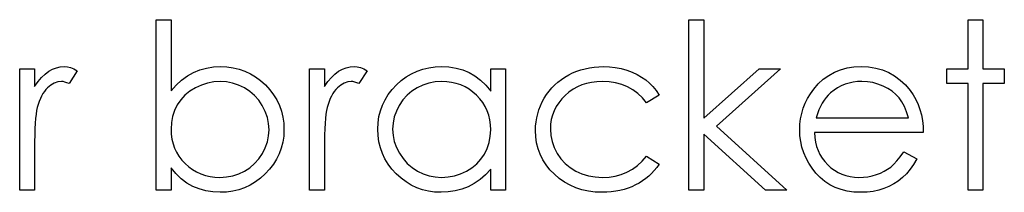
# Model space of a CAD drawing. Header units: inches. Extents: x 1687 to 2505, y -239 to -56.
# Tile 223 of 256: x 1859.732 to 1860.548, y -88.431 to -88.288. Entities that reach past the tile are written whole.
import ezdxf

# ---------------------------------------------------------------- set-up
doc = ezdxf.new("R2010")
doc.units = ezdxf.units.IN
doc.header["$LTSCALE"] = 0.5
doc.header["$MEASUREMENT"] = 0

msp = doc.modelspace()

# ---------------------------------------------------------------- linework, layer by layer
at = {"color": 7, "linetype": 'Continuous'}
for p, q in [((1859.84525, -88.42926), (1859.84525, -88.28793)), ((1859.84525, -88.28793), (1859.85761, -88.28793)), ((1859.85761, -88.28793), (1859.85761, -88.34684)), ((1860.2869, -88.28793), (1860.29927, -88.28793)), ((1860.2869, -88.42926), (1860.2869, -88.28793)), ((1860.29927, -88.28793), (1860.29927, -88.36964)), ((1860.51832, -88.28793), (1860.53069, -88.28793)), ((1860.51832, -88.32856), (1860.51832, -88.28793)), ((1860.53069, -88.28793), (1860.53069, -88.32856)), ((1859.73218, -88.32856), (1859.74455, -88.32856)), ((1859.73219, -88.42926), (1859.73219, -88.32856)), ((1859.74455, -88.32856), (1859.74455, -88.34339)), ((1859.75027, -88.33582), (1859.75322, -88.33298)), ((1859.75322, -88.33298), (1859.75626, -88.33072)), ((1859.75626, -88.33072), (1859.75937, -88.32901)), ((1859.75937, -88.32901), (1859.76258, -88.32776)), ((1859.76258, -88.32776), (1859.76581, -88.32705)), ((1859.76581, -88.32705), (1859.76912, -88.3268)), ((1859.76912, -88.3268), (1859.77169, -88.32702)), ((1859.77169, -88.32702), (1859.77434, -88.32765)), ((1859.77988, -88.33025), (1859.77309, -88.34096)), ((1859.77434, -88.32765), (1859.77707, -88.32873)), ((1859.77707, -88.32873), (1859.77988, -88.33025)), ((1859.87117, -88.33461), (1859.87616, -88.33179)), ((1859.87616, -88.33179), (1859.88144, -88.32961)), ((1859.88144, -88.32961), (1859.88693, -88.32804)), ((1859.88693, -88.32804), (1859.8927, -88.3271)), ((1859.8927, -88.3271), (1859.89869, -88.3268)), ((1859.89869, -88.3268), (1859.90402, -88.32705)), ((1859.90402, -88.32705), (1859.90918, -88.32776)), ((1859.90918, -88.32776), (1859.91412, -88.32895)), ((1859.91412, -88.32895), (1859.91887, -88.33061)), ((1859.91887, -88.33061), (1859.92339, -88.33276)), ((1859.92339, -88.33276), (1859.92775, -88.33538)), ((1859.97244, -88.32856), (1859.98481, -88.32856)), ((1859.97244, -88.42926), (1859.97244, -88.32856)), ((1859.98481, -88.32856), (1859.98481, -88.34339)), ((1859.99052, -88.33582), (1859.99348, -88.33298)), ((1859.99348, -88.33298), (1859.99651, -88.33072)), ((1859.99651, -88.33072), (1859.99963, -88.32901)), ((1859.99963, -88.32901), (1860.00283, -88.32776)), ((1860.00283, -88.32776), (1860.00606, -88.32705)), ((1860.00606, -88.32705), (1860.00938, -88.3268)), ((1860.00938, -88.3268), (1860.01194, -88.32702)), ((1860.01194, -88.32702), (1860.01459, -88.32765)), ((1860.02014, -88.33025), (1860.01335, -88.34096)), ((1860.01459, -88.32765), (1860.01733, -88.32873)), ((1860.01733, -88.32873), (1860.02014, -88.33025)), ((1860.05266, -88.33535), (1860.05702, -88.33273)), ((1860.05702, -88.33273), (1860.0616, -88.33061)), ((1860.0616, -88.33061), (1860.06638, -88.32892)), ((1860.06638, -88.32892), (1860.07135, -88.32774)), ((1860.07135, -88.32774), (1860.07651, -88.32705)), ((1860.07651, -88.32705), (1860.08186, -88.3268)), ((1860.08186, -88.3268), (1860.08802, -88.3271)), ((1860.08802, -88.3271), (1860.09387, -88.32801)), ((1860.09387, -88.32801), (1860.09942, -88.32956)), ((1860.09942, -88.32956), (1860.10466, -88.33168)), ((1860.10466, -88.33168), (1860.1096, -88.33447)), ((1860.1096, -88.33447), (1860.11427, -88.338)), ((1860.12261, -88.3472), (1860.12261, -88.32856)), ((1860.12261, -88.32856), (1860.13497, -88.32856)), ((1860.13497, -88.32856), (1860.13497, -88.42926)), ((1860.18416, -88.33555), (1860.18728, -88.33373)), ((1860.18728, -88.33373), (1860.19054, -88.3321)), ((1860.19054, -88.3321), (1860.1939, -88.33069)), ((1860.1939, -88.33069), (1860.19735, -88.3295)), ((1860.19735, -88.3295), (1860.20092, -88.32854)), ((1860.20092, -88.32854), (1860.20456, -88.32776)), ((1860.20456, -88.32776), (1860.20829, -88.32724)), ((1860.20829, -88.32724), (1860.21212, -88.32691)), ((1860.21212, -88.32691), (1860.21607, -88.3268)), ((1860.21607, -88.3268), (1860.22101, -88.32699)), ((1860.22101, -88.32699), (1860.2259, -88.32757)), ((1860.2259, -88.32757), (1860.23067, -88.32851)), ((1860.23067, -88.32851), (1860.23536, -88.32986)), ((1860.23536, -88.32986), (1860.23984, -88.33152)), ((1860.23984, -88.33152), (1860.24398, -88.33339)), ((1860.24398, -88.33339), (1860.24773, -88.33552)), ((1860.29927, -88.36964), (1860.34509, -88.32856)), ((1860.36286, -88.32856), (1860.3097, -88.37626)), ((1860.34509, -88.32856), (1860.36286, -88.32856)), ((1860.39833, -88.33734), (1860.40278, -88.33414)), ((1860.40278, -88.33414), (1860.40755, -88.33149)), ((1860.40755, -88.33149), (1860.41263, -88.32945)), ((1860.41263, -88.32945), (1860.41801, -88.32796)), ((1860.41801, -88.32796), (1860.4237, -88.3271)), ((1860.4237, -88.3271), (1860.42972, -88.3268)), ((1860.42972, -88.3268), (1860.4359, -88.3271)), ((1860.4359, -88.3271), (1860.44178, -88.32804)), ((1860.44178, -88.32804), (1860.44733, -88.32959)), ((1860.44733, -88.32959), (1860.45255, -88.33174)), ((1860.45255, -88.33174), (1860.45746, -88.33453)), ((1860.50066, -88.34093), (1860.50066, -88.32856)), ((1860.50066, -88.32856), (1860.51832, -88.32856)), ((1860.53069, -88.32856), (1860.54836, -88.32856)), ((1860.54836, -88.32856), (1860.54836, -88.34093)), ((1859.74455, -88.34339), (1859.74737, -88.3393)), ((1859.74737, -88.3393), (1859.75027, -88.33582)), ((1859.75805, -88.34214), (1859.75523, -88.34446)), ((1859.76089, -88.34049), (1859.75805, -88.34214)), ((1859.76382, -88.33949), (1859.76089, -88.34049)), ((1859.76677, -88.33916), (1859.76382, -88.33949)), ((1859.76812, -88.33927), (1859.76677, -88.33916)), ((1859.76964, -88.33961), (1859.76812, -88.33927)), ((1859.7713, -88.34018), (1859.76964, -88.33961)), ((1859.77309, -88.34096), (1859.7713, -88.34018)), ((1859.85761, -88.34684), (1859.86189, -88.34212)), ((1859.86189, -88.34212), (1859.86639, -88.33806)), ((1859.86639, -88.33806), (1859.87117, -88.33461)), ((1859.88276, -88.34212), (1859.87782, -88.34444)), ((1859.88784, -88.34049), (1859.88276, -88.34212)), ((1859.89303, -88.33949), (1859.88784, -88.34049)), ((1859.89838, -88.33916), (1859.89303, -88.33949)), ((1859.90363, -88.33949), (1859.89838, -88.33916)), ((1859.90871, -88.34049), (1859.90363, -88.33949)), ((1859.91365, -88.34212), (1859.90871, -88.34049)), ((1859.9184, -88.34444), (1859.91365, -88.34212)), ((1859.92775, -88.33538), (1859.93189, -88.33847)), ((1859.93189, -88.33847), (1859.93584, -88.34206)), ((1859.93584, -88.34206), (1859.93946, -88.34598)), ((1859.98481, -88.34339), (1859.98763, -88.3393)), ((1859.98763, -88.3393), (1859.99052, -88.33582)), ((1859.99831, -88.34214), (1859.99549, -88.34446)), ((1860.00115, -88.34049), (1859.99831, -88.34214)), ((1860.00408, -88.33949), (1860.00115, -88.34049)), ((1860.00703, -88.33916), (1860.00408, -88.33949)), ((1860.00838, -88.33927), (1860.00703, -88.33916)), ((1860.0099, -88.33961), (1860.00838, -88.33927)), ((1860.01156, -88.34018), (1860.0099, -88.33961)), ((1860.01335, -88.34096), (1860.01156, -88.34018)), ((1860.04084, -88.3459), (1860.04449, -88.34201)), ((1860.04449, -88.34201), (1860.04846, -88.33845)), ((1860.04846, -88.33845), (1860.05266, -88.33535)), ((1860.06646, -88.34209), (1860.06168, -88.34435)), ((1860.07143, -88.34046), (1860.06646, -88.34209)), ((1860.07662, -88.33949), (1860.07143, -88.34046)), ((1860.08203, -88.33916), (1860.07662, -88.33949)), ((1860.08622, -88.33933), (1860.08203, -88.33916)), ((1860.09025, -88.33988), (1860.08622, -88.33933)), ((1860.09412, -88.34076), (1860.09025, -88.33988)), ((1860.09782, -88.34203), (1860.09412, -88.34076)), ((1860.10132, -88.34364), (1860.09782, -88.34203)), ((1860.11427, -88.338), (1860.11858, -88.34223)), ((1860.11858, -88.34223), (1860.12261, -88.3472)), ((1860.17334, -88.34449), (1860.1758, -88.34201)), ((1860.1758, -88.34201), (1860.17839, -88.33969)), ((1860.17839, -88.33969), (1860.18118, -88.33754)), ((1860.18118, -88.33754), (1860.18416, -88.33555)), ((1860.19818, -88.34203), (1860.19443, -88.34366)), ((1860.20213, -88.34079), (1860.19818, -88.34203)), ((1860.20627, -88.33988), (1860.20213, -88.34079)), ((1860.21063, -88.33936), (1860.20627, -88.33988)), ((1860.21516, -88.33916), (1860.21063, -88.33936)), ((1860.22082, -88.33944), (1860.21516, -88.33916)), ((1860.22614, -88.34027), (1860.22082, -88.33944)), ((1860.2312, -88.34165), (1860.22614, -88.34027)), ((1860.23594, -88.34358), (1860.2312, -88.34165)), ((1860.24773, -88.33552), (1860.25115, -88.33787)), ((1860.25115, -88.33787), (1860.25427, -88.34049)), ((1860.25427, -88.34049), (1860.25714, -88.34344)), ((1860.39036, -88.34557), (1860.39419, -88.34118)), ((1860.39419, -88.34118), (1860.39833, -88.33734)), ((1860.41633, -88.34151), (1860.41313, -88.34286)), ((1860.41962, -88.34049), (1860.41633, -88.34151)), ((1860.42307, -88.33974), (1860.41962, -88.34049)), ((1860.42665, -88.3393), (1860.42307, -88.33974)), ((1860.43035, -88.33916), (1860.42665, -88.3393)), ((1860.43488, -88.33938), (1860.43035, -88.33916)), ((1860.4393, -88.3401), (1860.43488, -88.33938)), ((1860.44363, -88.34126), (1860.4393, -88.3401)), ((1860.44783, -88.34292), (1860.44363, -88.34126)), ((1860.45746, -88.33453), (1860.46204, -88.33795)), ((1860.46204, -88.33795), (1860.46632, -88.34198)), ((1860.46632, -88.34198), (1860.47027, -88.34662)), ((1860.51832, -88.34093), (1860.50066, -88.34093)), ((1860.51832, -88.42926), (1860.51832, -88.34093)), ((1860.54836, -88.34093), (1860.53069, -88.34093)), ((1860.53069, -88.34093), (1860.53069, -88.42926)), ((1859.75145, -88.34924), (1859.75035, -88.3512)), ((1859.75261, -88.34747), (1859.75145, -88.34924)), ((1859.75388, -88.34587), (1859.75261, -88.34747)), ((1859.75523, -88.34446), (1859.75388, -88.34587)), ((1859.86921, -88.35062), (1859.86573, -88.3544)), ((1859.87324, -88.34731), (1859.86921, -88.35062)), ((1859.87782, -88.34444), (1859.87324, -88.34731)), ((1859.92284, -88.34733), (1859.9184, -88.34444)), ((1859.92682, -88.35076), (1859.92284, -88.34733)), ((1859.93029, -88.3547), (1859.92682, -88.35076)), ((1859.93946, -88.34598), (1859.94258, -88.35009)), ((1859.94258, -88.35009), (1859.94523, -88.35443)), ((1859.99171, -88.34924), (1859.99061, -88.3512)), ((1859.99287, -88.34747), (1859.99171, -88.34924)), ((1859.99414, -88.34587), (1859.99287, -88.34747)), ((1859.99549, -88.34446), (1859.99414, -88.34587)), ((1860.03505, -88.35429), (1860.0377, -88.35001)), ((1860.0377, -88.35001), (1860.04084, -88.3459)), ((1860.05332, -88.35059), (1860.04984, -88.35448)), ((1860.05727, -88.3472), (1860.05332, -88.35059)), ((1860.06168, -88.34435), (1860.05727, -88.3472)), ((1860.10469, -88.3456), (1860.10132, -88.34364)), ((1860.10787, -88.34794), (1860.10469, -88.3456)), ((1860.11087, -88.35062), (1860.10787, -88.34794)), ((1860.11363, -88.35357), (1860.11087, -88.35062)), ((1860.16705, -88.35299), (1860.16898, -88.34998)), ((1860.16898, -88.34998), (1860.17108, -88.34717)), ((1860.17108, -88.34717), (1860.17334, -88.34449)), ((1860.18433, -88.35067), (1860.18146, -88.35363)), ((1860.1875, -88.34797), (1860.18433, -88.35067)), ((1860.19087, -88.34565), (1860.1875, -88.34797)), ((1860.19443, -88.34366), (1860.19087, -88.34565)), ((1860.24036, -88.34606), (1860.23594, -88.34358)), ((1860.24447, -88.3491), (1860.24036, -88.34606)), ((1860.24831, -88.35269), (1860.24447, -88.3491)), ((1860.26216, -88.3504), (1860.25182, -88.35683)), ((1860.25714, -88.34344), (1860.25979, -88.34675)), ((1860.25979, -88.34675), (1860.26217, -88.3504)), ((1860.38528, -88.35321), (1860.38765, -88.34932)), ((1860.38765, -88.34932), (1860.39036, -88.34557)), ((1860.40247, -88.35043), (1860.40068, -88.35247)), ((1860.40441, -88.3486), (1860.40247, -88.35043)), ((1860.40719, -88.3464), (1860.40441, -88.3486)), ((1860.41009, -88.34446), (1860.40719, -88.3464)), ((1860.41313, -88.34286), (1860.41009, -88.34446)), ((1860.45177, -88.34493), (1860.44783, -88.34292)), ((1860.45531, -88.34725), (1860.45177, -88.34493)), ((1860.45845, -88.34987), (1860.45531, -88.34725)), ((1860.46116, -88.3528), (1860.45845, -88.34987)), ((1860.47027, -88.34662), (1860.47281, -88.35023)), ((1860.47281, -88.35023), (1860.47499, -88.35404)), ((1859.74753, -88.35818), (1859.74676, -88.36086)), ((1859.74839, -88.35567), (1859.74753, -88.35818)), ((1859.74933, -88.35335), (1859.74839, -88.35567)), ((1859.75035, -88.3512), (1859.74933, -88.35335)), ((1859.86283, -88.35865), (1859.86054, -88.36326)), ((1859.86573, -88.3544), (1859.86283, -88.35865)), ((1859.9333, -88.35918), (1859.93029, -88.3547)), ((1859.94523, -88.35443), (1859.94741, -88.35896)), ((1859.94741, -88.35896), (1859.94909, -88.36368)), ((1859.98779, -88.35818), (1859.98702, -88.36086)), ((1859.98865, -88.35567), (1859.98779, -88.35818)), ((1859.98959, -88.35335), (1859.98865, -88.35567)), ((1859.99061, -88.3512), (1859.98959, -88.35335)), ((1860.03116, -88.36345), (1860.03287, -88.35876)), ((1860.03287, -88.35876), (1860.03505, -88.35429)), ((1860.04683, -88.35893), (1860.04443, -88.36368)), ((1860.04984, -88.35448), (1860.04683, -88.35893)), ((1860.11601, -88.35669), (1860.11363, -88.35357)), ((1860.11802, -88.36), (1860.11601, -88.35669)), ((1860.16384, -88.35929), (1860.16533, -88.35611)), ((1860.16533, -88.35611), (1860.16705, -88.35299)), ((1860.17897, -88.35675), (1860.17685, -88.36)), ((1860.18146, -88.35363), (1860.17897, -88.35675)), ((1860.25182, -88.35683), (1860.24831, -88.35269)), ((1860.38166, -88.36136), (1860.38329, -88.35722)), ((1860.38329, -88.35722), (1860.38528, -88.35321)), ((1860.39745, -88.35716), (1860.39602, -88.35987)), ((1860.399, -88.3547), (1860.39745, -88.35716)), ((1860.40068, -88.35247), (1860.399, -88.3547)), ((1860.46353, -88.35611), (1860.46116, -88.3528)), ((1860.4656, -88.35995), (1860.46353, -88.35611)), ((1860.47499, -88.35404), (1860.47686, -88.3581)), ((1860.47686, -88.3581), (1860.47838, -88.36235)), ((1859.74579, -88.36621), (1859.74541, -88.36972)), ((1859.74624, -88.36326), (1859.74579, -88.36621)), ((1859.74676, -88.36086), (1859.74624, -88.36326)), ((1859.86054, -88.36326), (1859.85891, -88.36812)), ((1859.93573, -88.36398), (1859.9333, -88.35918)), ((1859.9375, -88.36889), (1859.93573, -88.36398)), ((1859.94909, -88.36368), (1859.95028, -88.36862)), ((1859.98605, -88.36621), (1859.98567, -88.36972)), ((1859.98649, -88.36326), (1859.98605, -88.36621)), ((1859.98702, -88.36086), (1859.98649, -88.36326)), ((1860.02994, -88.36831), (1860.03116, -88.36345)), ((1860.04443, -88.36368), (1860.04272, -88.36859)), ((1860.11968, -88.36348), (1860.11802, -88.36)), ((1860.12095, -88.36713), (1860.11968, -88.36348)), ((1860.12186, -88.37096), (1860.12095, -88.36713)), ((1860.16073, -88.36922), (1860.16155, -88.36586)), ((1860.16155, -88.36586), (1860.16257, -88.36254)), ((1860.16257, -88.36254), (1860.16384, -88.35929)), ((1860.17378, -88.36699), (1860.17284, -88.37071)), ((1860.17513, -88.36343), (1860.17378, -88.36699)), ((1860.17685, -88.36), (1860.17513, -88.36343)), ((1860.37948, -88.37002), (1860.38039, -88.36564)), ((1860.38039, -88.36564), (1860.38166, -88.36136)), ((1860.3935, -88.36586), (1860.39243, -88.3692)), ((1860.39469, -88.36276), (1860.3935, -88.36586)), ((1860.39602, -88.35987), (1860.39469, -88.36276)), ((1860.4674, -88.36431), (1860.4656, -88.35995)), ((1860.46886, -88.3692), (1860.4674, -88.36431)), ((1860.47838, -88.36235), (1860.4796, -88.36682)), ((1860.4796, -88.36682), (1860.48048, -88.37151)), ((1859.7451, -88.37378), (1859.74486, -88.37836)), ((1859.74541, -88.36972), (1859.7451, -88.37378)), ((1859.85795, -88.37328), (1859.85761, -88.37872)), ((1859.85891, -88.36812), (1859.85795, -88.37328)), ((1859.93852, -88.37394), (1859.9375, -88.36889)), ((1859.93888, -88.37911), (1859.93852, -88.37394)), ((1859.95028, -88.36862), (1859.951, -88.37375)), ((1859.951, -88.37375), (1859.95124, -88.37911)), ((1859.98536, -88.37378), (1859.98511, -88.37836)), ((1859.98567, -88.36972), (1859.98536, -88.37378)), ((1860.02898, -88.37864), (1860.02922, -88.37339)), ((1860.02922, -88.37339), (1860.02994, -88.36831)), ((1860.04167, -88.37361), (1860.04134, -88.37877)), ((1860.04272, -88.36859), (1860.04167, -88.37361)), ((1860.12241, -88.37497), (1860.12186, -88.37096)), ((1860.12261, -88.37913), (1860.12241, -88.37497)), ((1860.15981, -88.37618), (1860.16017, -88.37267)), ((1860.16017, -88.37267), (1860.16073, -88.36922)), ((1860.17226, -88.37461), (1860.17207, -88.37864)), ((1860.17284, -88.37071), (1860.17226, -88.37461)), ((1860.37876, -88.37919), (1860.37896, -88.37455)), ((1860.37896, -88.37455), (1860.37948, -88.37002)), ((1860.39243, -88.3692), (1860.46886, -88.3692)), ((1860.48048, -88.37151), (1860.48101, -88.37643)), ((1859.74486, -88.37836), (1859.74469, -88.38349)), ((1859.85761, -88.37872), (1859.85781, -88.38289)), ((1859.85781, -88.38289), (1859.85836, -88.38689)), ((1859.93855, -88.38427), (1859.93888, -88.37911)), ((1859.95124, -88.37911), (1859.951, -88.38438)), ((1859.98511, -88.37836), (1859.98495, -88.38349)), ((1860.02922, -88.38399), (1860.02898, -88.37864)), ((1860.04134, -88.37877), (1860.0417, -88.38391)), ((1860.12227, -88.3846), (1860.12261, -88.37913)), ((1860.1597, -88.37974), (1860.15981, -88.37618)), ((1860.15995, -88.38499), (1860.1597, -88.37974)), ((1860.17207, -88.37864), (1860.17243, -88.38391)), ((1860.35041, -88.42926), (1860.29927, -88.38286)), ((1860.29927, -88.38286), (1860.29927, -88.42926)), ((1860.3097, -88.37626), (1860.36816, -88.42926)), ((1860.37898, -88.38413), (1860.37876, -88.37919)), ((1860.48123, -88.38156), (1860.39113, -88.38156)), ((1860.39113, -88.38156), (1860.39138, -88.38554)), ((1860.48101, -88.37643), (1860.48123, -88.38156)), ((1859.74458, -88.38918), (1859.74455, -88.39542)), ((1859.74469, -88.38349), (1859.74458, -88.38918)), ((1859.85836, -88.38689), (1859.85927, -88.39073)), ((1859.85927, -88.39073), (1859.86054, -88.39437)), ((1859.93579, -88.39418), (1859.9375, -88.38926)), ((1859.9375, -88.38926), (1859.93855, -88.38427)), ((1859.95028, -88.38946), (1859.94906, -88.39434)), ((1859.951, -88.38438), (1859.95028, -88.38946)), ((1859.98484, -88.38918), (1859.98481, -88.39542)), ((1859.98495, -88.38349), (1859.98484, -88.38918)), ((1860.02994, -88.38915), (1860.02922, -88.38399)), ((1860.03113, -88.39409), (1860.02994, -88.38915)), ((1860.0417, -88.38391), (1860.04272, -88.38893)), ((1860.04272, -88.38893), (1860.04446, -88.39385)), ((1860.11965, -88.39467), (1860.12131, -88.38976)), ((1860.12131, -88.38976), (1860.12227, -88.3846)), ((1860.1607, -88.39004), (1860.15995, -88.38499)), ((1860.16191, -88.39487), (1860.1607, -88.39004)), ((1860.17243, -88.38391), (1860.17348, -88.38902)), ((1860.17348, -88.38902), (1860.17524, -88.39398)), ((1860.37959, -88.38896), (1860.37898, -88.38413)), ((1860.38064, -88.39362), (1860.37959, -88.38896)), ((1860.39138, -88.38554), (1860.39193, -88.38935)), ((1860.39193, -88.38935), (1860.39281, -88.39296)), ((1859.74455, -88.39542), (1859.74455, -88.42926)), ((1859.86054, -88.39437), (1859.8622, -88.39785)), ((1859.8622, -88.39785), (1859.86421, -88.40116)), ((1859.93038, -88.40334), (1859.93336, -88.39892)), ((1859.93336, -88.39892), (1859.93579, -88.39418)), ((1859.94735, -88.39904), (1859.94517, -88.40353)), ((1859.94906, -88.39434), (1859.94735, -88.39904)), ((1859.98481, -88.39542), (1859.98481, -88.42926)), ((1860.03281, -88.39884), (1860.03113, -88.39409)), ((1860.03499, -88.4034), (1860.03281, -88.39884)), ((1860.04446, -88.39385), (1860.04689, -88.39865)), ((1860.04689, -88.39865), (1860.04993, -88.40312)), ((1860.11446, -88.40351), (1860.11736, -88.39928)), ((1860.11736, -88.39928), (1860.11965, -88.39467)), ((1860.16365, -88.39953), (1860.16191, -88.39487)), ((1860.16586, -88.40398), (1860.16365, -88.39953)), ((1860.17524, -88.39398), (1860.1777, -88.39879)), ((1860.1777, -88.39879), (1860.18079, -88.40323)), ((1860.38213, -88.39818), (1860.38064, -88.39362)), ((1860.38401, -88.40262), (1860.38213, -88.39818)), ((1860.39281, -88.39296), (1860.39403, -88.39639)), ((1860.39403, -88.39639), (1860.39552, -88.39961)), ((1860.39552, -88.39961), (1860.39734, -88.40268)), ((1860.46212, -88.40152), (1860.46494, -88.39746)), ((1860.46494, -88.39746), (1860.47593, -88.40323)), ((1859.86421, -88.40116), (1859.86659, -88.40428)), ((1859.86659, -88.40428), (1859.86932, -88.40723)), ((1859.86932, -88.40723), (1859.87233, -88.40991)), ((1859.92295, -88.41063), (1859.9269, -88.40723)), ((1859.9269, -88.40723), (1859.93038, -88.40334)), ((1859.94249, -88.40781), (1859.93935, -88.41193)), ((1859.94517, -88.40353), (1859.94249, -88.40781)), ((1860.03761, -88.40773), (1860.03499, -88.4034)), ((1860.04073, -88.41184), (1860.03761, -88.40773)), ((1860.04993, -88.40312), (1860.0534, -88.40707)), ((1860.0534, -88.40707), (1860.05738, -88.41049)), ((1860.10701, -88.4106), (1860.11104, -88.40729)), ((1860.11104, -88.40729), (1860.11446, -88.40351)), ((1860.16856, -88.4082), (1860.16586, -88.40398)), ((1860.18079, -88.40323), (1860.18441, -88.40718)), ((1860.18441, -88.40718), (1860.18852, -88.41057)), ((1860.2442, -88.40872), (1860.24814, -88.40514)), ((1860.24814, -88.40514), (1860.25182, -88.40099)), ((1860.25182, -88.40099), (1860.26217, -88.40779)), ((1860.26217, -88.40779), (1860.26029, -88.41046)), ((1860.3863, -88.40693), (1860.38401, -88.40262)), ((1860.38903, -88.4111), (1860.3863, -88.40693)), ((1860.39734, -88.40268), (1860.39949, -88.40555)), ((1860.39949, -88.40555), (1860.40195, -88.40825)), ((1860.45426, -88.41005), (1860.45677, -88.40781)), ((1860.45677, -88.40781), (1860.45939, -88.40494)), ((1860.45939, -88.40494), (1860.46212, -88.40152)), ((1860.47322, -88.40784), (1860.47032, -88.41198)), ((1860.47593, -88.40323), (1860.47322, -88.40784)), ((1859.86167, -88.41557), (1859.85761, -88.41063)), ((1859.85761, -88.41063), (1859.85761, -88.42926)), ((1859.86601, -88.41982), (1859.86167, -88.41557)), ((1859.87233, -88.40991), (1859.87553, -88.41223)), ((1859.87553, -88.41223), (1859.87887, -88.41419)), ((1859.87887, -88.41419), (1859.8824, -88.41579)), ((1859.8824, -88.41579), (1859.8861, -88.41706)), ((1859.90879, -88.41736), (1859.91376, -88.41573)), ((1859.91376, -88.41573), (1859.91853, -88.41347)), ((1859.91853, -88.41347), (1859.92295, -88.41063)), ((1859.9357, -88.41582), (1859.93173, -88.41938)), ((1859.93935, -88.41193), (1859.9357, -88.41582)), ((1860.04435, -88.41576), (1860.04073, -88.41184)), ((1860.0483, -88.41935), (1860.04435, -88.41576)), ((1860.05738, -88.41049), (1860.06182, -88.41339)), ((1860.06182, -88.41339), (1860.0666, -88.41571)), ((1860.0666, -88.41571), (1860.07154, -88.41734)), ((1860.09249, -88.41736), (1860.09754, -88.41573)), ((1860.09754, -88.41573), (1860.10245, -88.41344)), ((1860.10245, -88.41344), (1860.10701, -88.4106)), ((1860.12261, -88.41184), (1860.11833, -88.41648)), ((1860.12261, -88.42926), (1860.12261, -88.41184)), ((1860.17174, -88.41226), (1860.16856, -88.4082)), ((1860.17544, -88.41609), (1860.17174, -88.41226)), ((1860.1795, -88.4196), (1860.17544, -88.41609)), ((1860.18852, -88.41057), (1860.19319, -88.41344)), ((1860.19319, -88.41344), (1860.19827, -88.41573)), ((1860.19827, -88.41573), (1860.20362, -88.41736)), ((1860.23087, -88.41618), (1860.23559, -88.41424)), ((1860.23559, -88.41424), (1860.24003, -88.41176)), ((1860.24003, -88.41176), (1860.2442, -88.40872)), ((1860.25604, -88.41538), (1860.25369, -88.41758)), ((1860.25825, -88.413), (1860.25604, -88.41538)), ((1860.26029, -88.41046), (1860.25825, -88.413)), ((1860.39218, -88.41513), (1860.38903, -88.4111)), ((1860.39568, -88.41885), (1860.39218, -88.41513)), ((1860.40195, -88.40825), (1860.40465, -88.41068)), ((1860.40465, -88.41068), (1860.4075, -88.41281)), ((1860.4075, -88.41281), (1860.41051, -88.4146)), ((1860.41051, -88.4146), (1860.41368, -88.41607)), ((1860.41368, -88.41607), (1860.41699, -88.4172)), ((1860.44231, -88.41631), (1860.4457, -88.41504)), ((1860.4457, -88.41504), (1860.44882, -88.41355)), ((1860.44882, -88.41355), (1860.45166, -88.4119)), ((1860.45166, -88.4119), (1860.45426, -88.41005)), ((1860.46723, -88.41568), (1860.46392, -88.41888)), ((1860.47032, -88.41198), (1860.46723, -88.41568)), ((1859.87064, -88.42333), (1859.86601, -88.41982)), ((1859.87558, -88.42614), (1859.87064, -88.42333)), ((1859.8861, -88.41706), (1859.88997, -88.41794)), ((1859.88997, -88.41794), (1859.894, -88.4185)), ((1859.894, -88.4185), (1859.89819, -88.41866)), ((1859.89819, -88.41866), (1859.9036, -88.41833)), ((1859.9036, -88.41833), (1859.90879, -88.41736)), ((1859.92753, -88.42247), (1859.92317, -88.42509)), ((1859.93173, -88.41938), (1859.92753, -88.42247)), ((1860.05244, -88.42244), (1860.0483, -88.41935)), ((1860.0568, -88.42506), (1860.05244, -88.42244)), ((1860.07154, -88.41734), (1860.07665, -88.41833)), ((1860.07665, -88.41833), (1860.08192, -88.41866)), ((1860.08192, -88.41866), (1860.08727, -88.41833)), ((1860.08727, -88.41833), (1860.09249, -88.41736)), ((1860.10902, -88.42377), (1860.104, -88.42642)), ((1860.11383, -88.42046), (1860.10902, -88.42377)), ((1860.11833, -88.41648), (1860.11383, -88.42046)), ((1860.1838, -88.42264), (1860.1795, -88.4196)), ((1860.18838, -88.4252), (1860.1838, -88.42264)), ((1860.20362, -88.41736), (1860.20928, -88.41833)), ((1860.20928, -88.41833), (1860.21524, -88.41866)), ((1860.21524, -88.41866), (1860.22071, -88.41838)), ((1860.22071, -88.41838), (1860.22592, -88.41756)), ((1860.22592, -88.41756), (1860.23087, -88.41618)), ((1860.24572, -88.42333), (1860.24276, -88.42493)), ((1860.24853, -88.42156), (1860.24572, -88.42333)), ((1860.25121, -88.41965), (1860.24853, -88.42156)), ((1860.25369, -88.41758), (1860.25121, -88.41965)), ((1860.39955, -88.42208), (1860.39568, -88.41885)), ((1860.40372, -88.42482), (1860.39955, -88.42208)), ((1860.41699, -88.4172), (1860.42047, -88.418)), ((1860.42047, -88.418), (1860.42409, -88.4185)), ((1860.42409, -88.4185), (1860.42787, -88.41866)), ((1860.42787, -88.41866), (1860.43157, -88.41852)), ((1860.43157, -88.41852), (1860.43518, -88.41808)), ((1860.43518, -88.41808), (1860.43877, -88.41734)), ((1860.43877, -88.41734), (1860.44231, -88.41631)), ((1860.45671, -88.4241), (1860.45277, -88.4262)), ((1860.46041, -88.42167), (1860.45671, -88.4241)), ((1860.46392, -88.41888), (1860.46041, -88.42167)), ((1859.74455, -88.42926), (1859.73219, -88.42926)), ((1859.85761, -88.42926), (1859.84525, -88.42926)), ((1859.88083, -88.42827), (1859.87558, -88.42614)), ((1859.88635, -88.42981), (1859.88083, -88.42827)), ((1859.89217, -88.43072), (1859.88635, -88.42981)), ((1859.8983, -88.43103), (1859.89217, -88.43072)), ((1859.90366, -88.43078), (1859.8983, -88.43103)), ((1859.90885, -88.43009), (1859.90366, -88.43078)), ((1859.91381, -88.4289), (1859.90885, -88.43009)), ((1859.91859, -88.42722), (1859.91381, -88.4289)), ((1859.92317, -88.42509), (1859.91859, -88.42722)), ((1859.98481, -88.42926), (1859.97244, -88.42926)), ((1860.06133, -88.42722), (1860.0568, -88.42506)), ((1860.06607, -88.42887), (1860.06133, -88.42722)), ((1860.07101, -88.43006), (1860.06607, -88.42887)), ((1860.07615, -88.43078), (1860.07101, -88.43006)), ((1860.08148, -88.43103), (1860.07615, -88.43078)), ((1860.08747, -88.43075), (1860.08148, -88.43103)), ((1860.09324, -88.42987), (1860.08747, -88.43075)), ((1860.09873, -88.42843), (1860.09324, -88.42987)), ((1860.104, -88.42642), (1860.09873, -88.42843)), ((1860.13497, -88.42926), (1860.12261, -88.42926)), ((1860.19321, -88.4273), (1860.18838, -88.4252)), ((1860.19829, -88.42893), (1860.19321, -88.4273)), ((1860.20362, -88.43009), (1860.19829, -88.42893)), ((1860.2092, -88.43081), (1860.20362, -88.43009)), ((1860.21505, -88.43103), (1860.2092, -88.43081)), ((1860.21889, -88.43094), (1860.21505, -88.43103)), ((1860.22261, -88.43064), (1860.21889, -88.43094)), ((1860.22626, -88.43017), (1860.22261, -88.43064)), ((1860.22976, -88.42951), (1860.22626, -88.43017)), ((1860.23318, -88.42865), (1860.22976, -88.42951)), ((1860.23647, -88.4276), (1860.23318, -88.42865)), ((1860.23967, -88.42636), (1860.23647, -88.4276)), ((1860.24276, -88.42493), (1860.23967, -88.42636)), ((1860.29927, -88.42926), (1860.2869, -88.42926)), ((1860.36816, -88.42926), (1860.35041, -88.42926)), ((1860.40819, -88.42705), (1860.40372, -88.42482)), ((1860.41302, -88.42879), (1860.40819, -88.42705)), ((1860.41815, -88.43003), (1860.41302, -88.42879)), ((1860.42362, -88.43078), (1860.41815, -88.43003)), ((1860.42941, -88.43103), (1860.42362, -88.43078)), ((1860.43463, -88.43083), (1860.42941, -88.43103)), ((1860.43957, -88.43025), (1860.43463, -88.43083)), ((1860.44424, -88.42929), (1860.43957, -88.43025)), ((1860.44863, -88.42794), (1860.44424, -88.42929)), ((1860.45277, -88.4262), (1860.44863, -88.42794)), ((1860.53069, -88.42926), (1860.51832, -88.42926))]:
    msp.add_line(p, q, dxfattribs=at)

doc.saveas('drawing.dxf')
